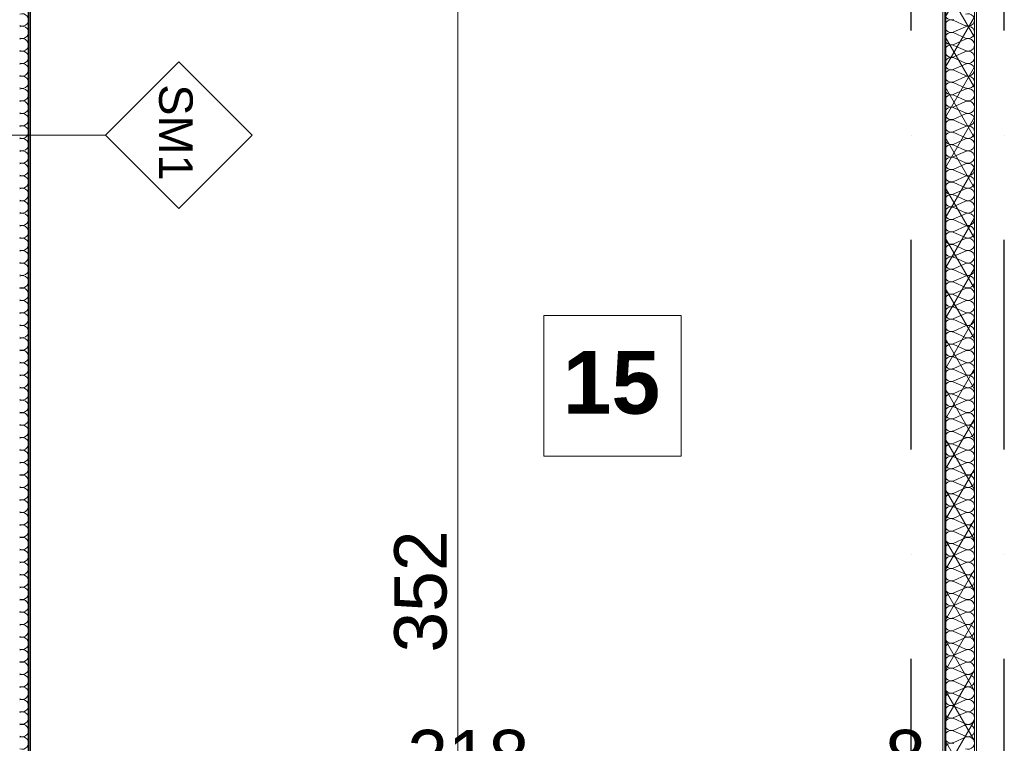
# Model space of a CAD drawing. Header units: millimetres. Extents: x 2016045 to 2079203, y -1576958 to -1542749.
# Tile 17 of 109: x 2029186 to 2031536, y -1565857 to -1564130. Entities that reach past the tile are written whole.
import ezdxf

# ---------------------------------------------------------------- set-up
doc = ezdxf.new("R2010")
doc.units = ezdxf.units.MM
doc.header["$MEASUREMENT"] = 0
doc.linetypes.add('OSIE', pattern=[1000, 500, -250, 0, -250])
for name, color, linetype, lineweight in [('a___cienka___0.15_Nr_pióra__5', 7, 'Continuous', 40), ('a___przekrojowa___0.5_Nr_pióra__1', 7, 'Continuous', 0), ('Budowlane - Opisy_Nr_pióra__1', 7, 'Continuous', 0), ('Budowlane - Opisy_Nr_pióra__7', 7, 'Continuous', 13), ('Budowlane - Sciany Zew_Nr_pióra__7', 7, 'Continuous', 13), ('opis pomieszczeń_Nr_pióra__1', 7, 'Continuous', 0), ('opis pomieszczeń_Nr_pióra__7', 7, 'Continuous', 13), ('Wymiarowanie_Nr_pióra__1', 7, 'Continuous', 0), ('Ściany zewnętrzne_Nr_pióra__1', 7, 'Continuous', 0), ('Ściany zewnętrzne_Nr_pióra__5', 7, 'Continuous', 40)]:
    doc.layers.add(name, color=color, linetype=linetype, lineweight=lineweight)
for name, color, linetype, lineweight, true_color in [('Linie PT_Nr_pióra__13', 7, 'Continuous', 5, 0xb6b6b6), ('OSIE_Nr_pióra__2', 7, 'Continuous', 25, 0x0322fc), ('Wymiarowanie_Nr_pióra__3', 7, 'Continuous', 35, 0x008200)]:
    doc.layers.add(name, color=color, linetype=linetype, lineweight=lineweight, true_color=true_color)
doc.layers.add('Wymiarowanie', color=7, linetype='Continuous')
doc.layers.add('Ściany zewnętrzne', color=7, linetype='Continuous')
doc.styles.add('GENERATED_STYLE_1', font='arial.ttf')
doc.styles.add('GENERATED_STYLE_4', font='arial.ttf')
doc.dimstyles.new('GENERATED_STYLE__1', dxfattribs={"dimtxt": 125, "dimasz": 114, "dimexe": 0.18, "dimexo": 0, "dimgap": 0.09, "dimtad": 1, "dimtih": 1, "dimtoh": 1, "dimdec": 0, "dimlfac": 0.1, "dimzin": 0, "dimdsep": 46, "dimtxsty": 'GENERATED_STYLE_1', "dimblk": 'ARROWHEAD_2', "dimblk1": 'ARROWHEAD_2', "dimblk2": 'ARROWHEAD_2', "dimcen": 0.09, "dimclrd": 7, "dimclre": 7, "dimclrt": 7, "dimadec": 4, "dimazin": 0, "dimtfac": 1, "dimtdec": 4, "dimtmove": 0, "dimatfit": 3, "dimfxl": 0, "dimtolj": 1, "dimtzin": 0, "dimarcsym": 0})
doc.dimstyles.new('GENERATED_STYLE__2', dxfattribs={"dimtxt": 125, "dimasz": 114, "dimexe": 0.18, "dimexo": 0, "dimgap": 0.09, "dimtad": 1, "dimdec": 0, "dimlfac": 0.1, "dimzin": 0, "dimdsep": 46, "dimtxsty": 'GENERATED_STYLE_1', "dimblk": 'ARROWHEAD_2', "dimblk1": 'ARROWHEAD_2', "dimblk2": 'ARROWHEAD_2', "dimcen": 0.09, "dimclrd": 7, "dimclre": 7, "dimclrt": 7, "dimadec": 4, "dimazin": 0, "dimtfac": 1, "dimtdec": 4, "dimtmove": 2, "dimatfit": 3, "dimfxl": 0, "dimtolj": 1, "dimtzin": 0, "dimarcsym": 0})
doc.dimstyles.new('GENERATED_STYLE__3', dxfattribs={"dimtxt": 125, "dimasz": 114, "dimexe": 0.18, "dimexo": 0, "dimgap": 0.09, "dimtad": 1, "dimdec": 0, "dimlfac": 0.1, "dimzin": 0, "dimdsep": 46, "dimtxsty": 'GENERATED_STYLE_1', "dimblk": 'ARROWHEAD_2', "dimblk1": 'ARROWHEAD_2', "dimblk2": 'ARROWHEAD_2', "dimcen": 0.09, "dimclrd": 7, "dimclre": 7, "dimclrt": 7, "dimadec": 4, "dimazin": 0, "dimtfac": 1, "dimtdec": 4, "dimtmove": 0, "dimatfit": 3, "dimfxl": 0, "dimtolj": 1, "dimtzin": 0, "dimarcsym": 0})

# ---------------------------------------------------------------- blocks, each defined once
blk = doc.blocks.new('Izolacja cieplna 18')
at = {"layer": 'Linie PT_Nr_pióra__13', "linetype": 'Continuous'}
for p, q in [((8141, 20.9), (8153.4, 49.2)), ((8155.9, 49.2), (8168.2, 20.9)), ((8170.7, 20.9), (8183.1, 49.2)), ((8185.6, 49.2), (8198, 20.9)), ((8200.5, 20.9), (8212.9, 49.2)), ((8215.4, 49.2), (8227.8, 20.9)), ((8230.3, 20.9), (8242.6, 49.2)), ((8245.1, 49.2), (8257.5, 20.9)), ((8260, 20.9), (8272.4, 49.2)), ((8274.9, 49.2), (8287.3, 20.9)), ((8289.8, 20.9), (8302.2, 49.2)), ((8304.7, 49.2), (8317, 20.9)), ((8319.5, 20.9), (8331.9, 49.2)), ((8334.4, 49.2), (8346.8, 20.9)), ((8349.3, 20.9), (8361.7, 49.2)), ((8364.2, 49.2), (8376.6, 20.9)), ((8379.1, 20.9), (8391.4, 49.2)), ((8393.9, 49.2), (8406.3, 20.9)), ((8408.8, 20.9), (8421.2, 49.2)), ((8423.7, 49.2), (8436.1, 20.9)), ((8438.6, 20.9), (8451, 49.2)), ((8453.5, 49.2), (8465.8, 20.9)), ((8468.3, 20.9), (8480.7, 49.2)), ((8483.2, 49.2), (8495.6, 20.9)), ((8498.1, 20.9), (8510.5, 49.2)), ((8513, 49.2), (8525.4, 20.9)), ((8527.9, 20.9), (8540.3, 49.2)), ((8542.8, 49.2), (8555.1, 20.9)), ((8557.6, 20.9), (8570, 49.2)), ((8572.5, 49.2), (8584.9, 20.9)), ((8587.4, 20.9), (8599.8, 49.2)), ((8602.3, 49.2), (8614.7, 20.9)), ((8617.2, 20.9), (8629.5, 49.2)), ((8632, 49.2), (8644.4, 20.9)), ((8646.9, 20.9), (8659.3, 49.2)), ((8661.8, 49.2), (8674.2, 20.9)), ((8676.7, 20.9), (8689.1, 49.2)), ((8691.6, 49.2), (8703.9, 20.9)), ((8706.4, 20.9), (8718.8, 49.2)), ((8721.3, 49.2), (8733.7, 20.9)), ((8736.2, 20.9), (8748.6, 49.2)), ((8751.1, 49.2), (8763.5, 20.9)), ((8766, 20.9), (8778.3, 49.2)), ((8780.8, 49.2), (8793.2, 20.9)), ((8795.7, 20.9), (8808.1, 49.2)), ((8810.6, 49.2), (8823, 20.9)), ((8825.5, 20.9), (8837.9, 49.2)), ((8840.4, 49.2), (8852.7, 20.9)), ((8855.2, 20.9), (8867.6, 49.2)), ((8870.1, 49.2), (8882.5, 20.9)), ((8885, 20.9), (8897.4, 49.2)), ((8899.9, 49.2), (8912.3, 20.9)), ((8914.8, 20.9), (8927.1, 49.2)), ((8929.6, 49.2), (8942, 20.9)), ((8944.5, 20.9), (8956.9, 49.2)), ((8959.4, 49.2), (8971.8, 20.9)), ((8974.3, 20.9), (8986.7, 49.2)), ((8989.2, 49.2), (9001.6, 20.9)), ((9004.1, 20.9), (9016.4, 49.2)), ((9018.9, 49.2), (9031.3, 20.9)), ((9033.8, 20.9), (9046.2, 49.2)), ((9048.7, 49.2), (9061.1, 20.9)), ((9063.6, 20.9), (9076, 49.2)), ((9078.5, 49.2), (9090.8, 20.9)), ((9093.3, 20.9), (9105.7, 49.2)), ((9108.2, 49.2), (9120.6, 20.9)), ((9123.1, 20.9), (9135.5, 49.2)), ((9138, 49.2), (9150.4, 20.9)), ((9152.9, 20.9), (9165.2, 49.2)), ((9167.7, 49.2), (9180.1, 20.9)), ((9182.6, 20.9), (9195, 49.2)), ((9197.5, 49.2), (9209.9, 20.9)), ((9212.4, 20.9), (9224.8, 49.2)), ((9227.3, 49.2), (9239.6, 20.9)), ((9242.1, 20.9), (9254.5, 49.2)), ((9257, 49.2), (9269.4, 20.9)), ((9271.9, 20.9), (9284.3, 49.2)), ((9286.8, 49.2), (9299.2, 20.9)), ((9301.7, 20.9), (9314, 49.2)), ((9316.5, 49.2), (9328.9, 20.9)), ((9331.4, 20.9), (9343.8, 49.2)), ((9346.3, 49.2), (9358.7, 20.9)), ((9361.2, 20.9), (9373.6, 49.2)), ((9376.1, 49.2), (9388.4, 20.9)), ((9390.9, 20.9), (9403.3, 49.2)), ((9405.8, 49.2), (9418.2, 20.9)), ((9420.7, 20.9), (9433.1, 49.2)), ((9435.6, 49.2), (9448, 20.9)), ((9450.5, 20.9), (9462.9, 49.2)), ((9465.4, 49.2), (9477.7, 20.9)), ((9480.2, 20.9), (9492.6, 49.2)), ((9495.1, 49.2), (9507.5, 20.9)), ((9510, 20.9), (9522.4, 49.2)), ((9524.9, 49.2), (9537.3, 20.9)), ((9539.8, 20.9), (9552.1, 49.2)), ((9554.6, 49.2), (9567, 20.9)), ((9569.5, 20.9), (9581.9, 49.2)), ((9584.4, 49.2), (9596.8, 20.9)), ((9599.3, 20.9), (9611.7, 49.2)), ((9614.2, 49.2), (9626.5, 20.9)), ((9629, 20.9), (9641.4, 49.2)), ((9643.9, 49.2), (9656.3, 20.9)), ((9658.8, 20.9), (9671.2, 49.2)), ((9673.7, 49.2), (9686.1, 20.9)), ((9688.6, 20.9), (9700.9, 49.2)), ((9703.4, 49.2), (9715.8, 20.9)), ((9718.3, 20.9), (9730.7, 49.2)), ((9733.2, 49.2), (9745.6, 20.9)), ((9748.1, 20.9), (9760.5, 49.2)), ((9763, 49.2), (9775.3, 20.9)), ((9777.8, 20.9), (9790.2, 49.2)), ((9792.7, 49.2), (9805.1, 20.9)), ((9807.6, 20.9), (9820, 49.2)), ((9822.5, 49.2), (9834.9, 20.9)), ((9837.4, 20.9), (9849.7, 49.2)), ((9852.2, 49.2), (9864.6, 20.9))]:
    blk.add_line(p, q, dxfattribs=at)
for centre, start, end in [((8139.7, 55.2), 336.3486, 203.6513), ((8169.5, 55.2), 336.3486, 203.6513), ((8199.2, 55.2), 336.3486, 203.6513), ((8229, 55.2), 336.3486, 203.6513), ((8258.8, 55.2), 336.3486, 203.6513), ((8288.5, 55.2), 336.3486, 203.6513), ((8318.3, 55.2), 336.3486, 203.6513), ((8348.1, 55.2), 336.3486, 203.6513), ((8377.8, 55.2), 336.3486, 203.6513), ((8407.6, 55.2), 336.3486, 203.6513), ((8437.3, 55.2), 336.3486, 203.6513), ((8467.1, 55.2), 336.3486, 203.6513), ((8496.9, 55.2), 336.3486, 203.6513), ((8526.6, 55.2), 336.3486, 203.6513), ((8556.4, 55.2), 336.3486, 203.6513), ((8586.1, 55.2), 336.3486, 203.6513), ((8615.9, 55.2), 336.3486, 203.6513), ((8645.7, 55.2), 336.3486, 203.6513), ((8675.4, 55.2), 336.3486, 203.6513), ((8705.2, 55.2), 336.3486, 203.6513), ((8734.9, 55.2), 336.3486, 203.6513), ((8764.7, 55.2), 336.3486, 203.6513), ((8794.5, 55.2), 336.3486, 203.6513), ((8824.2, 55.2), 336.3486, 203.6513), ((8854, 55.2), 336.3486, 203.6513), ((8883.8, 55.2), 336.3486, 203.6513), ((8913.5, 55.2), 336.3486, 203.6513), ((8943.3, 55.2), 336.3486, 203.6513), ((8973, 55.2), 336.3486, 203.6513), ((9002.8, 55.2), 336.3486, 203.6513), ((9032.6, 55.2), 336.3486, 203.6513), ((9062.3, 55.2), 336.3486, 203.6513), ((9092.1, 55.2), 336.3486, 203.6513), ((9121.8, 55.2), 336.3486, 203.6513), ((9151.6, 55.2), 336.3486, 203.6513), ((9181.4, 55.2), 336.3486, 203.6513), ((9211.1, 55.2), 336.3486, 203.6513), ((9240.9, 55.2), 336.3486, 203.6513), ((9270.7, 55.2), 336.3486, 203.6513), ((9300.4, 55.2), 336.3486, 203.6513), ((9330.2, 55.2), 336.3486, 203.6513), ((9359.9, 55.2), 336.3486, 203.6513), ((9389.7, 55.2), 336.3486, 203.6513), ((9419.5, 55.2), 336.3486, 203.6513), ((9449.2, 55.2), 336.3486, 203.6513), ((9479, 55.2), 336.3486, 203.6513), ((9508.7, 55.2), 336.3486, 203.6513), ((9538.5, 55.2), 336.3486, 203.6513), ((9568.3, 55.2), 336.3486, 203.6513), ((9598, 55.2), 336.3486, 203.6513), ((9627.8, 55.2), 336.3486, 203.6513), ((9657.6, 55.2), 336.3486, 203.6513), ((9687.3, 55.2), 336.3486, 203.6513), ((9717.1, 55.2), 336.3486, 203.6513), ((9746.8, 55.2), 336.3486, 203.6513), ((9776.6, 55.2), 336.3486, 203.6513), ((9806.4, 55.2), 336.3486, 203.6513), ((9836.1, 55.2), 336.3486, 203.6513), ((9865.9, 55.2), 336.3486, 203.6513), ((8124.8, 14.9), 270, 23.6513), ((8154.6, 14.9), 156.3487, 270), ((8154.6, 14.9), 270, 23.6513), ((8184.4, 14.9), 156.3487, 270), ((8184.4, 14.9), 270, 23.6513), ((8214.1, 14.9), 156.3487, 270), ((8214.1, 14.9), 270, 23.6513), ((8243.9, 14.9), 156.3487, 270), ((8243.9, 14.9), 270, 23.6513), ((8273.6, 14.9), 156.3487, 270), ((8273.6, 14.9), 270, 23.6513), ((8303.4, 14.9), 156.3487, 270), ((8303.4, 14.9), 270, 23.6513), ((8333.2, 14.9), 156.3487, 270), ((8333.2, 14.9), 270, 23.6513), ((8362.9, 14.9), 156.3487, 270), ((8362.9, 14.9), 270, 23.6513), ((8392.7, 14.9), 156.3487, 270), ((8392.7, 14.9), 270, 23.6513), ((8422.5, 14.9), 156.3487, 270), ((8422.5, 14.9), 270, 23.6513), ((8452.2, 14.9), 156.3487, 270), ((8452.2, 14.9), 270, 23.6513), ((8482, 14.9), 156.3487, 270), ((8482, 14.9), 270, 23.6513), ((8511.7, 14.9), 156.3487, 270), ((8511.7, 14.9), 270, 23.6513), ((8541.5, 14.9), 156.3487, 270), ((8541.5, 14.9), 270, 23.6513), ((8571.3, 14.9), 156.3487, 270), ((8571.3, 14.9), 270, 23.6513), ((8601, 14.9), 156.3487, 270), ((8601, 14.9), 270, 23.6513), ((8630.8, 14.9), 156.3487, 270), ((8630.8, 14.9), 270, 23.6513), ((8660.5, 14.9), 156.3487, 270), ((8660.5, 14.9), 270, 23.6513), ((8690.3, 14.9), 156.3487, 270), ((8690.3, 14.9), 270, 23.6513), ((8720.1, 14.9), 156.3487, 270), ((8720.1, 14.9), 270, 23.6513), ((8749.8, 14.9), 156.3487, 270), ((8749.8, 14.9), 270, 23.6513), ((8779.6, 14.9), 156.3487, 270), ((8779.6, 14.9), 270, 23.6513), ((8809.4, 14.9), 156.3487, 270), ((8809.4, 14.9), 270, 23.6513), ((8839.1, 14.9), 156.3487, 270), ((8839.1, 14.9), 270, 23.6513), ((8868.9, 14.9), 156.3487, 270), ((8868.9, 14.9), 270, 23.6513), ((8898.6, 14.9), 156.3487, 270), ((8898.6, 14.9), 270, 23.6513), ((8928.4, 14.9), 156.3487, 270), ((8928.4, 14.9), 270, 23.6513), ((8958.2, 14.9), 156.3487, 270), ((8958.2, 14.9), 270, 23.6513), ((8987.9, 14.9), 156.3487, 270), ((8987.9, 14.9), 270, 23.6513), ((9017.7, 14.9), 156.3487, 270), ((9017.7, 14.9), 270, 23.6513), ((9047.4, 14.9), 156.3487, 270), ((9047.4, 14.9), 270, 23.6513), ((9077.2, 14.9), 156.3487, 270), ((9077.2, 14.9), 270, 23.6513), ((9107, 14.9), 156.3487, 270), ((9107, 14.9), 270, 23.6513), ((9136.7, 14.9), 156.3487, 270), ((9136.7, 14.9), 270, 23.6513), ((9166.5, 14.9), 156.3487, 270), ((9166.5, 14.9), 270, 23.6513), ((9196.2, 14.9), 156.3487, 270), ((9196.2, 14.9), 270, 23.6513), ((9226, 14.9), 156.3487, 270), ((9226, 14.9), 270, 23.6513), ((9255.8, 14.9), 156.3487, 270), ((9255.8, 14.9), 270, 23.6513), ((9285.5, 14.9), 156.3487, 270), ((9285.5, 14.9), 270, 23.6513), ((9315.3, 14.9), 156.3487, 270), ((9315.3, 14.9), 270, 23.6513), ((9345.1, 14.9), 156.3487, 270), ((9345.1, 14.9), 270, 23.6513), ((9374.8, 14.9), 156.3487, 270), ((9374.8, 14.9), 270, 23.6513), ((9404.6, 14.9), 156.3487, 270), ((9404.6, 14.9), 270, 23.6513), ((9434.3, 14.9), 156.3487, 270), ((9434.3, 14.9), 270, 23.6513), ((9464.1, 14.9), 156.3487, 270), ((9464.1, 14.9), 270, 23.6513), ((9493.9, 14.9), 156.3487, 270), ((9493.9, 14.9), 270, 23.6513), ((9523.6, 14.9), 156.3487, 270), ((9523.6, 14.9), 270, 23.6513), ((9553.4, 14.9), 156.3487, 270), ((9553.4, 14.9), 270, 23.6513), ((9583.1, 14.9), 156.3487, 270), ((9583.1, 14.9), 270, 23.6513), ((9612.9, 14.9), 156.3487, 270), ((9612.9, 14.9), 270, 23.6513), ((9642.7, 14.9), 156.3487, 270), ((9642.7, 14.9), 270, 23.6513), ((9672.4, 14.9), 156.3487, 270), ((9672.4, 14.9), 270, 23.6513), ((9702.2, 14.9), 156.3487, 270), ((9702.2, 14.9), 270, 23.6513), ((9732, 14.9), 156.3487, 270), ((9732, 14.9), 270, 23.6513), ((9761.7, 14.9), 156.3487, 270), ((9761.7, 14.9), 270, 23.6513), ((9791.5, 14.9), 156.3487, 270), ((9791.5, 14.9), 270, 23.6513), ((9821.2, 14.9), 156.3487, 270), ((9821.2, 14.9), 270, 23.6513), ((9851, 14.9), 156.3487, 270), ((9851, 14.9), 270, 23.6513), ((9880.8, 14.9), 156.3487, 270)]:
    blk.add_arc(centre, 14.9, start, end, dxfattribs=at)
blk = doc.blocks.new('Izolacja cieplna 18_2')
at = {"layer": 'Linie PT_Nr_pióra__13', "linetype": 'Continuous'}
for centre in [(8139.7, 55.2), (8169.5, 55.2), (8199.2, 55.2), (8229, 55.2), (8258.8, 55.2), (8288.5, 55.2), (8318.3, 55.2), (8348, 55.2), (8377.8, 55.2), (8407.6, 55.2), (8437.3, 55.2), (8467.1, 55.2), (8496.8, 55.2), (8526.6, 55.2), (8556.4, 55.2), (8586.1, 55.2), (8615.9, 55.2), (8645.6, 55.2), (8675.4, 55.2), (8705.2, 55.2), (8734.9, 55.2), (8764.7, 55.2), (8794.5, 55.2), (8824.2, 55.2), (8854, 55.2), (8883.7, 55.2), (8913.5, 55.2), (8943.3, 55.2), (8973, 55.2), (9002.8, 55.2), (9032.5, 55.2), (9062.3, 55.2), (9092.1, 55.2), (9121.8, 55.2), (9151.6, 55.2), (9181.4, 55.2), (9211.1, 55.2), (9240.9, 55.2), (9270.6, 55.2), (9300.4, 55.2), (9330.2, 55.2), (9359.9, 55.2), (9389.7, 55.2), (9419.4, 55.2), (9449.2, 55.2), (9479, 55.2), (9508.7, 55.2), (9538.5, 55.2), (9568.2, 55.2), (9598, 55.2), (9627.8, 55.2), (9657.5, 55.2), (9687.3, 55.2), (9717.1, 55.2), (9746.8, 55.2), (9776.6, 55.2), (9806.3, 55.2), (9836.1, 55.2), (9865.9, 55.2)]:
    blk.add_arc(centre, 14.9, 336.3486, 203.6513, dxfattribs=at)
blk = doc.blocks.new('Ściana_27', base_point=(2031469.9, -1567210.9))
at = {"layer": 'Ściany zewnętrzne', "linetype": 'Continuous', "lineweight": 0, "true_color": 0x000000}
h = blk.add_hatch(dxfattribs=at)
h.set_pattern_fill('izolacja_miękka', color=18, style=0, pattern_type=2)
h.set_pattern_definition([(60, (1682719.62, -1237567.41), (-51.961524, 30), []), (120, (1682719.62, -1237567.41), (51.961524, 30), [])])
h.paths.add_polyline_path([(2031394.9, -1555990.9), (2031394.9, -1567210.9), (2031464.9, -1567210.9), (2031464.9, -1555990.9)])
at = {"layer": 'Ściany zewnętrzne_Nr_pióra__1', "linetype": 'Continuous'}
blk.add_line((2031464.9, -1567210.9), (2031464.9, -1555990.9), dxfattribs=at)
at = {"layer": 'Ściany zewnętrzne_Nr_pióra__1', "linetype": 'Continuous', "flags": 128}
for points in [[(2031389.9, -1555990.9), (2031389.9, -1567210.9)], [(2031469.9, -1567210.9), (2031469.9, -1555990.9)]]:
    blk.add_lwpolyline(points, dxfattribs=at)
at = {"layer": 'Ściany zewnętrzne_Nr_pióra__5', "linetype": 'Continuous'}
blk.add_line((2031394.9, -1555990.9), (2031394.9, -1567210.9), dxfattribs=at)
blk = doc.blocks.new('*D115', base_point=(1682719.6, -1237567.4))
at = {"layer": 'Wymiarowanie_Nr_pióra__1', "linetype": 'Continuous'}
for p, q in [((2030344.2, -1563690.9), (2030119.2, -1563690.9)), ((2030231.7, -1567210.9), (2030231.7, -1563690.9)), ((2030344.2, -1567210.9), (2030119.2, -1567210.9)), ((2030231.7, -1567284.3), (2030231.7, -1567210.9))]:
    blk.add_line(p, q, dxfattribs=at)
at = {"layer": 'Wymiarowanie_Nr_pióra__3', "linetype": 'Continuous'}
for p, q in [((2030156.7, -1563647.6), (2030306.7, -1563734.2)), ((2030156.7, -1567167.6), (2030306.7, -1567254.2))]:
    blk.add_line(p, q, dxfattribs=at)
at = {"layer": 'Wymiarowanie_Nr_pióra__1', "char_height": 125, "attachment_point": 7, "rotation": 90, "style": 'GENERATED_STYLE_1'}
for s, insert in [('\\A1;{\\fArial|b0|i0|c238|p38;8}', (2030206.7, -1563829.1)), ('\\A1;{\\fArial|b0|i0|c238|p38;352}', (2030206.7, -1565640.7))]:
    blk.add_mtext(s, dxfattribs=dict(at, insert=insert))
blk = doc.blocks.new('ARROWHEAD_2')
at = {"color": 0, "linetype": 'Continuous', "lineweight": 0}
for p, q in [((-0.378, -0.655), (0.378, 0.655)), ((0, 0), (-1, 0))]:
    blk.add_line(p, q, dxfattribs=at)
blk = doc.blocks.new('*D120', base_point=(1682719.6, -1237567.4))
at = {"layer": 'Wymiarowanie_Nr_pióra__1', "linetype": 'Continuous'}
for p, q in [((2029211.7, -1566089.6), (2029211.7, -1565864.6)), ((2031389.9, -1566089.6), (2031389.9, -1565864.6)), ((2029211.7, -1565977.1), (2031389.9, -1565977.1))]:
    blk.add_line(p, q, dxfattribs=at)
at = {"layer": 'Wymiarowanie_Nr_pióra__3', "linetype": 'Continuous'}
for p, q in [((2029255, -1565902.1), (2029168.4, -1566052.1)), ((2031346.6, -1566052.1), (2031433.2, -1565902.1))]:
    blk.add_line(p, q, dxfattribs=at)
at = {"layer": 'Wymiarowanie_Nr_pióra__1', "char_height": 125, "attachment_point": 7, "style": 'GENERATED_STYLE_1'}
for s, insert in [('\\A1;{\\fArial|b0|i0|c238|p38;218}', (2030111.1, -1565952.1)), ('\\A1;{\\fArial|b0|i0|c238|p38;8}', (2031251.7, -1565952.1))]:
    blk.add_mtext(s, dxfattribs=dict(at, insert=insert))
blk = doc.blocks.new('*D179', base_point=(1682719.6, -1237567.4))
at = {"layer": 'Wymiarowanie_Nr_pióra__1', "linetype": 'Continuous'}
for p, q in [((2021416.4, -1552270.9), (2021416.4, -1552197.6)), ((2021528.9, -1552270.9), (2021303.9, -1552270.9)), ((2021416.4, -1567330.9), (2021416.4, -1552270.9)), ((2021528.9, -1567330.9), (2021303.9, -1567330.9)), ((2021416.4, -1567404.3), (2021416.4, -1567330.9))]:
    blk.add_line(p, q, dxfattribs=at)
at = {"layer": 'Wymiarowanie_Nr_pióra__3', "linetype": 'Continuous'}
for p, q in [((2021491.4, -1552314.2), (2021341.4, -1552227.6)), ((2021341.4, -1567287.6), (2021491.4, -1567374.2))]:
    blk.add_line(p, q, dxfattribs=at)
at = {"layer": 'Wymiarowanie_Nr_pióra__1', "insert": (2021391.4, -1560447), "char_height": 125, "attachment_point": 7, "rotation": 90, "style": 'GENERATED_STYLE_1'}
blk.add_mtext('\\A1;{\\fArial|b0|i0|c238|p38;1\xa0506}', dxfattribs=at)

msp = doc.modelspace()

# ---------------------------------------------------------------- linework, layer by layer
at = {"layer": 'a___cienka___0.15_Nr_pióra__5', "linetype": 'Continuous'}
msp.add_line((2029206.7, -1555990.9), (2029206.7, -1567210.9), dxfattribs=at)
at = {"layer": 'a___przekrojowa___0.5_Nr_pióra__1', "linetype": 'Continuous'}
msp.add_line((2029211.7, -1563690.9), (2029211.7, -1567210.9), dxfattribs=at)
at = {"layer": 'Budowlane - Opisy_Nr_pióra__1', "linetype": 'Continuous'}
for p, q in [((2029391.1, -1564405.9), (2029566.1, -1564230.9)), ((2029566.1, -1564230.9), (2029741.1, -1564405.9)), ((2029391.1, -1564405.9), (2029084, -1564405.9)), ((2029566.1, -1564580.9), (2029391.1, -1564405.9)), ((2029741.1, -1564405.9), (2029566.1, -1564580.9))]:
    msp.add_line(p, q, dxfattribs=at)
at = {"layer": 'Budowlane - Sciany Zew_Nr_pióra__7', "linetype": 'Continuous'}
msp.add_line((2029211.7, -1563710.9), (2029211.7, -1567210.9), dxfattribs=at)
at = {"layer": 'opis pomieszczeń_Nr_pióra__1', "linetype": 'Continuous', "flags": 128}
msp.add_lwpolyline([(2030437.4, -1564836.2), (2030765.1, -1564836.2), (2030765.1, -1565171.9), (2030437.4, -1565171.9)], close=True, dxfattribs=at)
at = {"layer": 'OSIE_Nr_pióra__2', "linetype": 'OSIE'}
for p, q in [((2031313.9, -1573156.5), (2031313.9, -1549393.1)), ((2031536.4, -1573156.5), (2031536.4, -1549393.1))]:
    msp.add_line(p, q, dxfattribs=at)

# ---------------------------------------------------------------- block references
at = {"layer": 'Linie PT_Nr_pióra__13', "linetype": 'Continuous', "zscale": 1000, "rotation": 270}
for name, p in [('Izolacja cieplna 18_2', (2029136.7, -1555990.9)), ('Izolacja cieplna 18', (2031394.8, -1555990.9))]:
    msp.add_blockref(name, p, dxfattribs=at)
at = {"layer": 'Ściany zewnętrzne'}
msp.add_blockref('Ściana_27', (2031469.9, -1567210.9), dxfattribs=at)

# ---------------------------------------------------------------- texts
at = {"layer": 'Budowlane - Opisy_Nr_pióra__7', "linetype": 'Continuous', "insert": (2029517.7, -1564513.9), "char_height": 80, "attachment_point": 9, "rotation": 270, "style": 'GENERATED_STYLE_1'}
msp.add_mtext('\\A1;{\\fArial|b0|i0|c238|p38;SM1}', dxfattribs=at)
at = {"layer": 'opis pomieszczeń_Nr_pióra__7', "linetype": 'Continuous', "insert": (2030715.1, -1565072.9), "char_height": 150, "attachment_point": 9, "style": 'GENERATED_STYLE_4'}
msp.add_mtext('\\A1;{\\fArial|b1|i0|c238|p38;15}', dxfattribs=at)

# ---------------------------------------------------------------- dimensions: what is measured, and where the dimension line sits
at = {"layer": 'Wymiarowanie', "linetype": 'Continuous'}
for base, p1, p2, dimstyle, picture, middle in [((2021416.4, -1552270.9), (2023749.9, -1567330.9), (2031349.9, -1552270.9), 'GENERATED_STYLE__2', '*D179', (2021328.9, -1560233.3)), ((2030231.7, -1563690.9), (2030926.7, -1567210.9), (2031388.8, -1563690.9), 'GENERATED_STYLE__3', '*D115', (2030144.2, -1565498.4))]:
    dim = msp.add_linear_dim(base=base, p1=p1, p2=p2, angle=90, dimstyle=dimstyle, dxfattribs=at)
    dim.commit()
    dim.dimension.update_dxf_attribs({"geometry": picture, "text_midpoint": middle, "dimtype": 160, "text_rotation": 90})
dim = msp.add_linear_dim(base=(2031389.9, -1565977.1), p1=(2029211.7, -1567210.9), p2=(2031389.9, -1567210.9), dimstyle='GENERATED_STYLE__1', dxfattribs=at)
dim.commit()
dim.dimension.update_dxf_attribs({"geometry": '*D120', "text_midpoint": (2030253.4, -1565889.6), "dimtype": 160})

doc.saveas('drawing.dxf')
